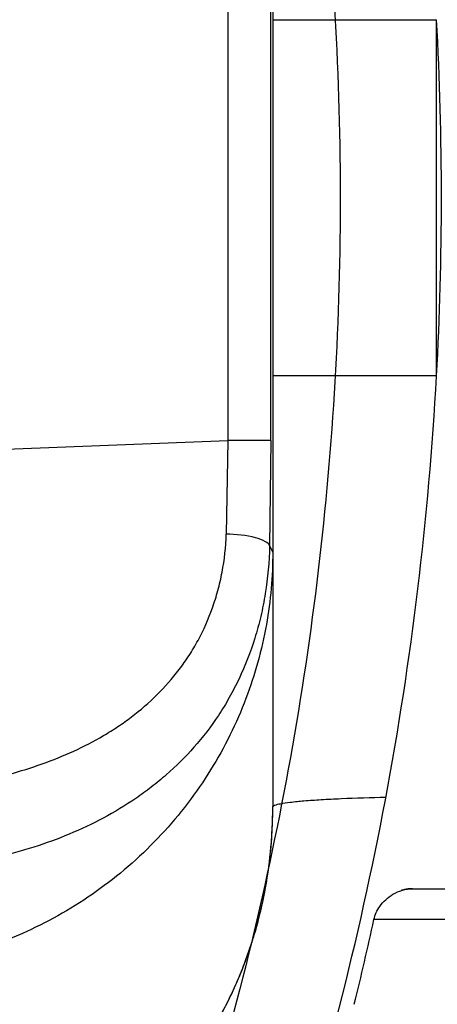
# Model space of a CAD drawing. Header units: millimetres. Extents: x 0 to 297, y 0 to 210.
# Tile 40 of 256: x 143.3567 to 143.3961, y 90.9009 to 90.9937. Entities that reach past the tile are written whole.
import ezdxf

# ---------------------------------------------------------------- set-up
doc = ezdxf.new("R2010")
doc.units = ezdxf.units.MM
doc.header["$LTSCALE"] = 16.335
doc.layers.get('0').update_dxf_attribs({"linetype": 'CONTINUOUS'})
for name, color, linetype in [('01_GLOBAL', 7, 'CONTINUOUS'), ('INTFCLR_1', 7, 'CONTINUOUS'), ('INTFCLR_144815', 7, 'CONTINUOUS')]:
    doc.layers.add(name, color=color, linetype=linetype)

msp = doc.modelspace()

# ---------------------------------------------------------------- linework, layer by layer
at = {"color": 7, "linetype": 'Continuous'}
msp.add_circle((144.2368034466, 92.193132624), 3.04, dxfattribs=at)
at = {"color": 9, "linetype": 'Continuous'}
msp.add_arc((144.2368034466, 92.193132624), 3.001038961, 182.9674534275, 267.0325465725, dxfattribs=at)
at = {"layer": '01_GLOBAL', "color": 7, "linetype": 'Continuous'}
msp.add_circle((144.2368034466, 92.193132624), 3.08, dxfattribs=at)
at = {"layer": 'INTFCLR_1', "color": 9, "linetype": 'Continuous'}
for p, q in [((143.380579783, 91.03428439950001), (143.380579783, 90.91953352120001)), ((143.3763362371, 90.9997790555), (143.3763362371, 90.9540388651)), ((143.3803969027, 90.9540388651), (143.3803969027, 90.9997790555)), ((143.380579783, 90.9936966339), (143.396021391, 90.9936966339)), ((143.396021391, 90.9601212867), (143.396021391, 90.9936966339)), ((143.396021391, 90.9601212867), (143.380579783, 90.9601212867)), ((143.076579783, 90.9424870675), (143.376336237, 90.9540388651)), ((143.376336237, 90.9540388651), (143.3761894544, 90.94521254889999)), ((143.3803969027, 90.9540388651), (143.3763362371, 90.9540388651)), ((143.3803969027, 90.9540388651), (143.3802840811, 90.9441114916)), ((143.3802840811, 90.9441114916), (143.380579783, 90.9435188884)), ((143.3937520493, 90.9118018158), (143.427627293, 90.91168356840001)), ((143.4244839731, 90.90890896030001), (143.3901188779, 90.90890896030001))]:
    msp.add_line(p, q, dxfattribs=at)
at = {"layer": 'INTFCLR_1', "color": 7, "linetype": 'Continuous'}
msp.add_lwpolyline([(143.3937520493, 90.9118018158), (143.3936473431, 90.91180041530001), (143.393545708, 90.9117957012), (143.3934471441, 90.9117880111), (143.3933518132, 90.91177770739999), (143.3932595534, 90.9117650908), (143.3931698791, 90.9117503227), (143.393082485, 90.911733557), (143.3929976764, 90.9117150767), (143.3929158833, 90.9116951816), (143.3928372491, 90.9116741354), (143.3927616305, 90.9116521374), (143.3926890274, 90.9116294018)], dxfattribs=at)
at = {"layer": 'INTFCLR_1', "color": 6, "linetype": 'Continuous'}
for centre, radius, start, end in [((143.076579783, 90.97690896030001), 0.4827613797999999, 270, 90.00000002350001), ((143.076579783, 90.97690896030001), 0.4587930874, 270, 90.00000002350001), ((143.0894636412, 90.97690896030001), 0.3070170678, 356.8655071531, 3.1344928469), ((143.0892902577, 90.9769039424), 0.3071896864, 341.8516144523, 356.8675753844), ((143.0777416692, 90.9769062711), 0.3196922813, 346.2479767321, 347.7196007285)]:
    msp.add_arc(centre, radius, start, end, dxfattribs=at)
at = {"layer": 'INTFCLR_1', "color": 9, "linetype": 'Continuous'}
for points, knots in [([(143.505791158, 90.8276271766), (143.5067409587, 90.8302116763), (143.5086022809, 90.8354304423), (143.5121486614, 90.84601401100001), (143.5179028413, 90.8650111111), (143.5232385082, 90.8873082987), (143.5267617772, 90.90723622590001), (143.5282429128, 90.9174118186), (143.5290073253, 90.92329723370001), (143.5307716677, 90.93807275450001), (143.5326049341, 90.9633194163), (143.5323109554, 90.99310602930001), (143.5309256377, 91.0124090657), (143.5300542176, 91.021322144), (143.5294126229, 91.02725019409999), (143.5274302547, 91.04325002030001), (143.5229291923, 91.06887020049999), (143.5164430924, 91.09388353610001), (143.5118037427, 91.1087295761), (143.5100588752, 91.1140398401), (143.5074043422, 91.1218621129), (143.501415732, 91.13821577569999), (143.4910739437, 91.16221785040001), (143.4792964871, 91.1848938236), (143.4710860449, 91.1988510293), (143.4672487, 91.2050639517), (143.4646994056, 91.2091138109), (143.4578048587, 91.21976497), (143.446251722, 91.2361118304), (143.4302039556, 91.2560120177), (143.4166114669, 91.2709286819), (143.4071163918, 91.280463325), (143.4018664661, 91.2855115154), (143.3945821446, 91.292319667), (143.3843862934, 91.301234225), (143.373349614, 91.3098835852), (143.3667450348, 91.31458051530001), (143.3640805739, 91.316384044), (143.3625174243, 91.3174211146), (143.360134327, 91.3189510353), (143.3576340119, 91.3204557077), (143.3554317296, 91.3216111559), (143.3541938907, 91.32218598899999), (143.3532081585, 91.3225375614), (143.3525262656, 91.3226967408), (143.3519536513, 91.3226102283), (143.3518421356, 91.322071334), (143.35211692, 91.3214756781), (143.35259409, 91.3206502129), (143.3533650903, 91.31961113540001), (143.354392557, 91.3183442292), (143.3556852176, 91.31685831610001), (143.3572290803, 91.3151525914), (143.358673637, 91.31359842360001), (143.3599466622, 91.3122446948), (143.3621637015, 91.30990205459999), (143.3658426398, 91.3060562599), (143.3733257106, 91.29820400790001), (143.3814986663, 91.2893945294), (143.3889438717, 91.2809746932), (143.3935459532, 91.2756206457), (143.4009463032, 91.2668314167), (143.4122758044, 91.252588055), (143.4271285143, 91.2318655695), (143.4378788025, 91.2149484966), (143.4449171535, 91.2029069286), (143.4496927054, 91.19443764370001), (143.457931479, 91.1789786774), (143.4689344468, 91.1556341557), (143.4765250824, 91.1361710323), (143.480055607, 91.1260798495)], [0, 0, 0, 0, 0.0103790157, 0.0208837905, 0.0420711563, 0.0851838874, 0.1071959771, 0.1183352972, 0.1239410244, 0.1295662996, 0.174425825, 0.2192336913, 0.2417180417, 0.247353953, 0.2529903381, 0.2641931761, 0.3081223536, 0.3509244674, 0.3614867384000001, 0.3667496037, 0.3719933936, 0.3926231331, 0.4323811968, 0.4704128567, 0.4888542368, 0.4934078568, 0.4979383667, 0.5068920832, 0.5412323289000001, 0.5733304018, 0.6031976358, 0.6172527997, 0.6240454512, 0.6306500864, 0.6548352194, 0.6750684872, 0.6834752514, 0.6853781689, 0.6871962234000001, 0.6905460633, 0.6960524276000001, 0.6981915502, 0.6999110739, 0.7012078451, 0.7020914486, 0.7026255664, 0.703100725, 0.7038824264, 0.7050749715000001, 0.7066970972, 0.7087489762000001, 0.7112252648, 0.7141188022, 0.7174211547, 0.7192230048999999, 0.7211233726, 0.7295789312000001, 0.7392839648, 0.7620096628, 0.7748693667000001, 0.7816473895, 0.7886214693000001, 0.8181786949, 0.8502212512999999, 0.8846823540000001, 0.8936821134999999, 0.9027944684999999, 0.9213301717, 0.9597016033, 1, 1, 1, 1]), ([(143.3574002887, 91.32090895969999), (143.3579828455, 91.3209088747), (143.360948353, 91.3197357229), (143.3643531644, 91.3177442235), (143.3676585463, 91.31566523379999), (143.3692467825, 91.31463053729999), (143.3719545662, 91.31283211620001), (143.378664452, 91.3081521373), (143.3898825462, 91.2995381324), (143.4002548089, 91.29065717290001), (143.4076654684, 91.28387553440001), (143.4130031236, 91.27885055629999), (143.422653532, 91.2693642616), (143.4364709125, 91.2545242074), (143.4527894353, 91.23472347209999), (143.4645442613, 91.2184512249), (143.4715593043, 91.2078481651), (143.474151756, 91.2038188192), (143.4780526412, 91.1976396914), (143.4863962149, 91.18376385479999), (143.4983688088, 91.16121559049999), (143.5088888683, 91.1373346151), (143.5149812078, 91.1210611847), (143.5176807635, 91.1132799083), (143.5194547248, 91.1079989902), (143.524169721, 91.0932405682), (143.5307635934, 91.068371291), (143.5353421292, 91.0428843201), (143.5373581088, 91.02696958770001), (143.5380104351, 91.0210743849), (143.5388963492, 91.01221151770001), (143.5403047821, 90.993017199), (143.5406037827, 90.96339318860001), (143.5387395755, 90.93828707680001), (143.5369460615, 90.9235962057), (143.5361688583, 90.9177433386), (143.5346627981, 90.9076231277), (143.5310794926, 90.8877998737), (143.5256534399, 90.86562413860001), (143.5198047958, 90.8467377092), (143.5161994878, 90.83621326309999), (143.5143072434, 90.8310236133), (143.5133416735, 90.828453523)], [0, 0, 0, 0, 0.0031306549, 0.0166311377, 0.0214593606, 0.0240790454, 0.0268205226, 0.0389267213, 0.0680356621, 0.1027866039, 0.1122691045, 0.1220183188, 0.1421809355, 0.1849822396, 0.2309158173, 0.2799873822, 0.2927706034, 0.2992370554, 0.3057353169, 0.3320403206, 0.3862319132, 0.4428084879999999, 0.4721383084, 0.4795908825, 0.487069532, 0.5020757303, 0.5628487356, 0.6251729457, 0.6410612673, 0.6490543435, 0.6570463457, 0.6889269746, 0.7524526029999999, 0.8160592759, 0.8240370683, 0.8319876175, 0.8477879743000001, 0.8790177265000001, 0.9402188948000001, 0.970317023, 0.9852457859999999, 1, 1, 1, 1]), ([(143.480055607, 91.1260798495), (143.4837259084, 91.1155891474), (143.4903909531, 91.0940316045), (143.4967360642, 91.0663225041), (143.4998687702, 91.04781634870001), (143.5011284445, 91.03908602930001), (143.5019170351, 91.03321160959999), (143.5038463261, 91.0170292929), (143.5057008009, 90.99034417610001), (143.5054397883, 90.96356436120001), (143.5044671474, 90.9471924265), (143.504022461, 90.9412179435), (143.5032714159, 90.9323261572), (143.5012002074, 90.91339241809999), (143.4963788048, 90.88484585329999), (143.49048443, 90.86114028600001), (143.4864832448, 90.8475354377), (143.4848602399, 90.84220041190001), (143.4819377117, 90.8330489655), (143.4757637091, 90.8153843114), (143.4658991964, 90.7913053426), (143.4557508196, 90.7706295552), (143.4492053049, 90.7585613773), (143.4468307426, 90.7543048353), (143.4433023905, 90.74809499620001), (143.4357024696, 90.7352960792), (143.4236423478, 90.7168780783), (143.4088585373, 90.6967735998), (143.3981978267, 90.6836583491), (143.3920521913, 90.6764597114), (143.3897353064, 90.67377295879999), (143.3858253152, 90.6693041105), (143.3786022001, 90.6612629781), (143.3707422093, 90.65288706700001), (143.3636495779, 90.6454713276), (143.3593994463, 90.6410102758), (143.3560255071, 90.6373676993), (143.3538487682, 90.6348460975), (143.3526496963, 90.6332520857), (143.3521523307, 90.6324062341), (143.3518509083, 90.63179937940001), (143.3519780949, 90.6310096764), (143.3536612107, 90.6313530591), (143.3555127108, 90.6322404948), (143.3588652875, 90.6340529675), (143.3620632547, 90.63609007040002), (143.3646891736, 90.63783994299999), (143.3663741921, 90.6389985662), (143.3692060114, 90.6409804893), (143.3737350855, 90.64429641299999), (143.3800639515, 90.6492162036), (143.3895251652, 90.6570018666), (143.3979931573, 90.6645963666), (143.4054028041, 90.6717023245), (143.4107134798, 90.67694344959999), (143.4202844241, 90.68681168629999), (143.4339256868, 90.7022001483), (143.4499433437, 90.72266038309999), (143.4614126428, 90.7394215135), (143.4682300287, 90.75032242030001), (143.4707469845, 90.75446396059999), (143.4745342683, 90.76081850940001), (143.4826220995, 90.77508671), (143.4941655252, 90.79824657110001), (143.5021068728, 90.8176018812), (143.505791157, 90.8276271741)], [0, 0, 0, 0, 0.0419354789, 0.08505031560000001, 0.1071497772, 0.1127379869, 0.1183317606, 0.1295131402, 0.1742263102, 0.2191466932, 0.230445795, 0.2361065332, 0.241751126, 0.2641147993, 0.3079545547, 0.3508736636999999, 0.3561840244, 0.3614616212, 0.3719139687, 0.3924297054, 0.4320526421, 0.4700131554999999, 0.4792642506, 0.483852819, 0.4884035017, 0.5062126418, 0.5400088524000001, 0.5714206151, 0.6003317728, 0.6037560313, 0.6071340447, 0.6137178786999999, 0.6261602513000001, 0.6479155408, 0.6570536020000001, 0.6648783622, 0.6711643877, 0.6757843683, 0.6774462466, 0.6786751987, 0.6794900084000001, 0.6799813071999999, 0.6813020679, 0.6842478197, 0.6888651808, 0.6950795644, 0.6987591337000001, 0.70073729, 0.7027989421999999, 0.7117993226, 0.7219139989, 0.7330405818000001, 0.7580265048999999, 0.7648041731, 0.7717766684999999, 0.7861782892, 0.816667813, 0.8493175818, 0.8841610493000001, 0.8932352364, 0.8978283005, 0.9024468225, 0.9211469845, 0.9596997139, 1, 1, 1, 1]), ([(143.3574002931, 90.6329089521), (143.3572429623, 90.6329089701), (143.3568577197, 90.6329849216), (143.3568775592, 90.6336774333), (143.3572897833, 90.63438990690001), (143.3580025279, 90.63544892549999), (143.3590890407, 90.6367667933), (143.3605161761, 90.6383861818), (143.3622809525, 90.6402852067), (143.364262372, 90.64235883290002), (143.366417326, 90.6445772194), (143.3695810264, 90.647809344), (143.3761156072, 90.6544648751), (143.384127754, 90.66278898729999), (143.391492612, 90.67078447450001), (143.3954790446, 90.6752283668), (143.3978410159, 90.6779000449), (143.4041032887, 90.6850552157), (143.4149655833, 90.6980920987), (143.4300350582, 90.7180883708), (143.4423327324, 90.7364164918), (143.4500842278, 90.74915778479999), (143.4536819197, 90.7553382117), (143.4561024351, 90.75957339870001), (143.4627716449, 90.77157583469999), (143.4731139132, 90.7921423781), (143.4831746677, 90.8161140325), (143.4894718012, 90.8337029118), (143.4924519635, 90.8428134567), (143.4941067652, 90.8481240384), (143.4981845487, 90.86166066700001), (143.5041933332, 90.8852508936), (143.5091109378, 90.9136744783), (143.5112232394, 90.9325267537), (143.5119890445, 90.94137893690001), (143.5124424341, 90.9473263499), (143.5134340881, 90.9636235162), (143.5137003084, 90.9902855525), (143.5118091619, 91.01685089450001), (143.5098423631, 91.03295754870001), (143.5090383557, 91.0388051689), (143.5077538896, 91.047496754), (143.5045588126, 91.0659242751), (143.498087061, 91.0935137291), (143.4912937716, 91.1149624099), (143.4875537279, 91.1253987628)], [0, 0, 0, 0, 0.0008731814, 0.0017184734, 0.0032338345, 0.0055641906, 0.008732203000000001, 0.0127298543, 0.0175349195, 0.0231216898, 0.028646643, 0.0346996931, 0.0482229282, 0.0804128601, 0.09881585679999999, 0.1085510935, 0.1135452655, 0.1186072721, 0.1613234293, 0.207686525, 0.2575125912, 0.2837456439, 0.2904463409, 0.297201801, 0.3108185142, 0.3666506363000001, 0.4248611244, 0.4549770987, 0.470314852, 0.4780577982, 0.4858479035, 0.548777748, 0.6130125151, 0.6457681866, 0.6540348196, 0.6623247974, 0.6788712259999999, 0.7446474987, 0.8101274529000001, 0.8265054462, 0.8346996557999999, 0.8428862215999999, 0.8752668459, 0.9384715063, 1, 1, 1, 1]), ([(143.3432941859, 90.9207632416), (143.3441856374, 90.9207975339), (143.3461774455, 90.92091983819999), (143.3492584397, 90.92126168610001), (143.3519792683, 90.9217164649), (143.3541334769, 90.9221845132), (143.3562527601, 90.92271470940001), (143.3588352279, 90.9235232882), (143.361822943, 90.92471332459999), (143.3641851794, 90.9259439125), (143.3659861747, 90.9270608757), (143.3677033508, 90.9282922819), (143.3697165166, 90.93001796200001), (143.371467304, 90.9320294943), (143.3727223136, 90.9337813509), (143.3738393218, 90.9356848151), (143.3747548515, 90.9377351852), (143.3754314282, 90.9399103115), (143.3759644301, 90.9422174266), (143.3761573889, 90.9440092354), (143.3761894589, 90.94521254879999)], [0, 0, 0, 0, 0.0588632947, 0.1316202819, 0.20444494, 0.2407594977, 0.2770543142, 0.3485619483, 0.4191377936, 0.4889827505, 0.5239819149, 0.5588933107, 0.6283399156, 0.6983887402, 0.7342656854, 0.7704052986, 0.8438660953, 0.8817673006, 0.9205747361, 1, 1, 1, 1]), ([(143.3802840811, 90.9441114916), (143.3802317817, 90.9442861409), (143.379770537, 90.9446296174), (143.3784167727, 90.9450673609), (143.3771221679, 90.9451983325), (143.3761894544, 90.94521254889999)], [0, 0, 0, 0, 0.1257005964, 0.3568366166, 1, 1, 1, 1]), ([(143.3802840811, 90.9441114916), (143.3802478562, 90.9426081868), (143.3800465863, 90.9403726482), (143.3794766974, 90.93747943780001), (143.3787393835, 90.9347655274), (143.3777443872, 90.93219659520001), (143.376506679, 90.92980981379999), (143.3751584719, 90.9276067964), (143.3732402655, 90.9251036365), (143.3710339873, 90.92291565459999), (143.3691483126, 90.92136521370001), (143.367198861, 90.91995490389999), (143.3646405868, 90.9184139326), (143.3614085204, 90.9168957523), (143.3586154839, 90.9158747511), (143.3563354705, 90.9151936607), (143.3540392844, 90.9146028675), (143.3511536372, 90.9140197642), (143.3476871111, 90.9135521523), (143.3442600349, 90.91330880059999), (143.3414455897, 90.9133060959), (143.3392519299, 90.91344137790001), (143.3381782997, 90.91355973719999), (143.3376501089, 90.91363779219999)], [0, 0, 0, 0, 0.0760081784, 0.112994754, 0.1489536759, 0.2180649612, 0.2516913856, 0.2847564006, 0.3485201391, 0.4105479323, 0.4413564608, 0.4718487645, 0.532102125, 0.5919912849, 0.6520804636, 0.6822271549, 0.7122439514, 0.7718989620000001, 0.8309101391, 0.8889336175, 0.9454439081, 0.9730120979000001, 1, 1, 1, 1]), ([(143.380579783, 90.9435188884), (143.380579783, 90.9412342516), (143.3801630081, 90.9365308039), (143.3782331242, 90.92955797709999), (143.374904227, 90.92282328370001), (143.370249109, 90.9167303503), (143.364486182, 90.91163559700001), (143.3559921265, 90.9066148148), (143.3487872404, 90.9046832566), (143.3440660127, 90.90427647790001)], [0, 0, 0, 0, 0.1167127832, 0.2397553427, 0.3675648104, 0.4981092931, 0.6290382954, 0.7579181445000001, 1, 1, 1, 1]), ([(143.380579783, 90.9195335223), (143.3805797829, 90.919608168), (143.3808987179, 90.9197337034), (143.3813915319, 90.9198425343), (143.3823530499, 90.9199791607), (143.3836187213, 90.9200987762), (143.3852258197, 90.9202112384), (143.3877993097, 90.9203422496), (143.3898368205, 90.92040323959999), (143.3912447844, 90.9204329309)], [0, 0, 0, 0, 0.0208152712, 0.0728220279, 0.159832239, 0.2807141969, 0.4319609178, 0.6072959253, 1, 1, 1, 1])]:
    msp.add_open_spline(points, degree=3, knots=knots, dxfattribs=at)
at = {"layer": 'INTFCLR_1', "color": 6, "linetype": 'Continuous'}
for points, knots in [([(143.391388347, 91.3209089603), (143.3904120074, 91.3209089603), (143.3921762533, 91.3175482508), (143.3936912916, 91.315694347), (143.3961672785, 91.3124411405), (143.3992225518, 91.30876154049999), (143.403128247, 91.3040654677), (143.4076936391, 91.29861198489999), (143.4125904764, 91.2926805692), (143.4174256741, 91.286720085), (143.4219266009, 91.28104271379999), (143.4260587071, 91.27571427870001), (143.4298162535, 91.27075815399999), (143.4332121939, 91.266182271), (143.4362702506, 91.26197618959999), (143.4390204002, 91.2581218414), (143.4414908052, 91.2545969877), (143.44370074, 91.2513921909), (143.4456749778, 91.24848640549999), (143.4474377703, 91.24585559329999), (143.4490168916, 91.24346918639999), (143.4504211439, 91.2413232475), (143.4516679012, 91.2393981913), (143.4527743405, 91.2376740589), (143.4537663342, 91.2361152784), (143.4546489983, 91.2347177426), (143.4556772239, 91.23307898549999), (143.456672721, 91.23147797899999), (143.4576979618, 91.229813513), (143.4585721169, 91.2283843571), (143.4595323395, 91.2268022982), (143.4605887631, 91.22504676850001), (143.4617562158, 91.22308812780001), (143.4630444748, 91.22090314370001), (143.464465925, 91.21846216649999), (143.4660286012, 91.2157418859), (143.4677482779, 91.21270225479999), (143.4696392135, 91.20930191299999), (143.4717186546, 91.20548838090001), (143.4740086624, 91.2011951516), (143.4765248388, 91.1963580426), (143.4792812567, 91.1909028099), (143.4822951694, 91.18473858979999), (143.4855914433, 91.1777384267), (143.4891913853, 91.16974930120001), (143.4931140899, 91.16057587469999), (143.4973740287, 91.14998328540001), (143.5019825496, 91.13763594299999), (143.5068772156, 91.12325026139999), (143.5117345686, 91.10722271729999), (143.5162134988, 91.0902287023), (143.5200746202, 91.0730385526), (143.5232856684, 91.05580143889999), (143.5258459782, 91.03858559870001), (143.5277689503, 91.0213883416), (143.5290609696, 91.0042502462), (143.529733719, 90.9871546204), (143.5297948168, 90.97012845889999), (143.5292510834, 90.9531560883), (143.5281065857, 90.9362397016), (143.5263644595, 90.9193928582), (143.5240214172, 90.9025816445), (143.5210770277, 90.88582850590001), (143.5175167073, 90.8690970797), (143.5133376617, 90.85240858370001), (143.5085942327, 90.8359945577), (143.5035656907, 90.8206525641), (143.4986112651, 90.80703250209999), (143.4940105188, 90.7954001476), (143.4897809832, 90.7854046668), (143.485903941, 90.7767502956), (143.4823616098, 90.7692115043), (143.4791285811, 90.76260345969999), (143.4761817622, 90.75678861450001), (143.4734988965, 90.7516551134), (143.4710647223, 90.7471189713), (143.4688610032, 90.7431068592), (143.466865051, 90.7395466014), (143.4650570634, 90.7363786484), (143.4634184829, 90.7335526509), (143.461937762, 90.7310351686), (143.4606041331, 90.72879595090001), (143.4594032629, 90.72680144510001), (143.4583170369, 90.7250147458), (143.457331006, 90.7234069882), (143.4564183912, 90.7219306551), (143.4555069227, 90.720467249), (143.4545265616, 90.7189048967), (143.4534184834, 90.71715367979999), (143.4521719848, 90.7152023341), (143.4507682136, 90.71302749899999), (143.4491853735, 90.7106037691), (143.4474055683, 90.7079124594), (143.4454085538, 90.7049352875), (143.4431685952, 90.701647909), (143.4406602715, 90.6980271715), (143.4378551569, 90.6940523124), (143.4347311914, 90.6897123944), (143.4312583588, 90.6849889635), (143.4274059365, 90.6798656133), (143.4231637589, 90.6743560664), (143.4185304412, 90.6684770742), (143.4135422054, 90.66229925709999), (143.408452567, 90.6561180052), (143.4036878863, 90.6504204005), (143.3995946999, 90.6455048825), (143.3963986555, 90.6416642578), (143.3938021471, 90.6382708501), (143.3922373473, 90.6363594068), (143.3903920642, 90.6329089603), (143.391388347, 90.6329089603)], [0, 0, 0, 0, 0.0038604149, 0.007501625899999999, 0.0124785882, 0.0188917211, 0.0268498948, 0.0364677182, 0.0470694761, 0.05724446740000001, 0.066818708, 0.0757144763, 0.0839053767, 0.0914099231, 0.0982451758, 0.1044667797, 0.1101313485, 0.11526428, 0.1198589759, 0.1240215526, 0.1277856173, 0.1311734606, 0.1341617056, 0.1368541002, 0.1392736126, 0.1414672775, 0.143389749, 0.1469230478, 0.1489215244, 0.1511192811, 0.1535471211, 0.1562389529, 0.1592204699, 0.1625628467, 0.1662680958, 0.1703891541, 0.1749670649, 0.1800767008, 0.1857729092, 0.1921414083, 0.199315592, 0.2073311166, 0.2163077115, 0.2264451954, 0.2379233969, 0.2509534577, 0.2658909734, 0.2830621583, 0.3030578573, 0.3259639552, 0.3492662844, 0.3725305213, 0.3956109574, 0.4185782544, 0.4413347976, 0.4640172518, 0.4865192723, 0.5089682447, 0.5313242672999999, 0.5536477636, 0.5759939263, 0.5982772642, 0.6207472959, 0.6432362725, 0.6658996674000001, 0.6887559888, 0.7107777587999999, 0.7297237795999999, 0.7460531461, 0.7602331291, 0.7726347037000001, 0.7835467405, 0.7931663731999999, 0.8017211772, 0.8093215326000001, 0.8160683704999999, 0.8220757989, 0.8274205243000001, 0.8322066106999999, 0.8364980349, 0.8403367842, 0.8437547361, 0.8468031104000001, 0.8495420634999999, 0.8520223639, 0.8542604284, 0.8564046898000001, 0.8588391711, 0.861553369, 0.8645986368, 0.8679945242, 0.8717882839, 0.8760445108, 0.8807522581, 0.8859628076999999, 0.8917731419, 0.8981681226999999, 0.9051985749, 0.9129160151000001, 0.9213486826, 0.9305434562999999, 0.9404096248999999, 0.9509435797, 0.9619432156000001, 0.9720502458, 0.9803711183, 0.9870628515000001, 0.9922716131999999, 0.9960607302, 1, 1, 1, 1]), ([(143.3913883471, 90.6329089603), (143.3925009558, 90.6329089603), (143.3944304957, 90.6342092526), (143.3973970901, 90.6359951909), (143.4007982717, 90.63846662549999), (143.4050037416, 90.641686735), (143.4100111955, 90.64579797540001), (143.4155298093, 90.6505901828), (143.4211292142, 90.6557134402), (143.4264144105, 90.6607775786), (143.43125736, 90.6656028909), (143.4356657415, 90.6701567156), (143.4396603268, 90.6744161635), (143.4432708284, 90.6783761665), (143.4465216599, 90.6820354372), (143.4494397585, 90.68539654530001), (143.4520627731, 90.68848206), (143.4544121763, 90.6912986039), (143.456513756, 90.6938607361), (143.4583900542, 90.69618388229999), (143.4600695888, 90.6982924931), (143.4615949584, 90.7002315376), (143.4630975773, 90.7021632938), (143.4646983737, 90.7042463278), (143.4663978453, 90.7064880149), (143.4680793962, 90.7087376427), (143.4697311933, 90.7109767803), (143.4714499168, 90.71333865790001), (143.4733525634, 90.7159926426), (143.4754791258, 90.7190089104), (143.477855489, 90.7224451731), (143.4805066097, 90.7263640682), (143.4834545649, 90.73083052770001), (143.4867221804, 90.73592456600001), (143.4903444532, 90.7417581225), (143.4943554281, 90.74846001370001), (143.4987865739, 90.7561875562), (143.5036710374, 90.7651488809), (143.5090369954, 90.7755879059), (143.5149200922, 90.78786990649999), (143.5212054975, 90.8021696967), (143.5274896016, 90.8180379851), (143.5333654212, 90.8347684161), (143.5385840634, 90.85172715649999), (143.543100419, 90.8687485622), (143.5469295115, 90.8858143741), (143.5500694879, 90.9028343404), (143.5525457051, 90.9198546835), (143.5543635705, 90.93680288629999), (143.5555404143, 90.953705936), (143.5560867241, 90.9705470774), (143.5560112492, 90.9873292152), (143.5553196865, 91.00406232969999), (143.5540157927, 91.0207358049), (143.5520992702, 91.03735679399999), (143.5495685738, 91.05392286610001), (143.5464237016, 91.0704086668), (143.5426520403, 91.08685112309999), (143.5382472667, 91.1032296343), (143.5331875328, 91.11956315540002), (143.527486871, 91.1357686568), (143.5213730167, 91.1512348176), (143.515238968, 91.1652433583), (143.5094946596, 91.17729987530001), (143.5042564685, 91.18755505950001), (143.4994933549, 91.19635787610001), (143.4951738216, 91.20395281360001), (143.4912628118, 91.21054467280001), (143.4877284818, 91.21628951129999), (143.4845342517, 91.2213187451), (143.4816534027, 91.22572797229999), (143.4790579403, 91.22960449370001), (143.4767281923, 91.23301003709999), (143.4746357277, 91.2360102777), (143.472765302, 91.23864767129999), (143.4710870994, 91.24097947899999), (143.46957943, 91.2430470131), (143.4681380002, 91.2450001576), (143.4666395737, 91.2470074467), (143.4649885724, 91.2491911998), (143.463288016, 91.2514092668), (143.4615819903, 91.2536039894), (143.4598543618, 91.2557981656), (143.4579581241, 91.2581730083), (143.4558400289, 91.260784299), (143.4534675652, 91.2636590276), (143.4508179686, 91.26680939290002), (143.447859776, 91.2702519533), (143.4445666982, 91.2739955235), (143.4409044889, 91.27805121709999), (143.4368464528, 91.28241728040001), (143.4323696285, 91.2870829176), (143.4274456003, 91.2920302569), (143.4220754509, 91.2972158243), (143.4163486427, 91.3024971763), (143.410661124, 91.30747107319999), (143.4054543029, 91.3117747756), (143.4010724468, 91.3151480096), (143.3975442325, 91.3177259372), (143.3944939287, 91.3195690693), (143.3925216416, 91.3209089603), (143.3913883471, 91.3209089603)], [0, 0, 0, 0, 0.0042187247, 0.0081401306, 0.0133978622, 0.0200459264, 0.0282638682, 0.0379443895, 0.0477615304, 0.05703690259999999, 0.0656973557, 0.0736821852, 0.0810680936, 0.0878383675, 0.0940009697, 0.0996271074, 0.1047154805, 0.1093563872, 0.1135342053, 0.1172803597, 0.1206792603, 0.1237557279, 0.1266349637, 0.1299589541, 0.1337168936, 0.1373013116, 0.1406085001, 0.1442672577, 0.148377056, 0.1529904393, 0.1582606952, 0.164218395, 0.1709303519, 0.1785521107, 0.1871652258, 0.1969659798, 0.2081658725, 0.2209392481, 0.2356613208, 0.2526660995, 0.2725685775, 0.2948769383, 0.3173640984, 0.3397873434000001, 0.3621386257, 0.3841211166, 0.4060891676, 0.4277469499, 0.4493218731, 0.470705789, 0.4919793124, 0.5131981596, 0.5343255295, 0.5554668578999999, 0.5765984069, 0.5977513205, 0.6189954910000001, 0.6402209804, 0.6617015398, 0.6832900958, 0.7050415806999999, 0.7268239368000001, 0.7463339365, 0.7630160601, 0.7774553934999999, 0.7899931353, 0.8009638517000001, 0.8105830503, 0.8190545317, 0.8265380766, 0.8331730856, 0.8390248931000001, 0.8442268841, 0.8488182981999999, 0.8528943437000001, 0.8564866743, 0.8597116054, 0.8625968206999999, 0.8656908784, 0.8692094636, 0.8729771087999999, 0.8762884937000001, 0.879749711, 0.8835661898, 0.8878115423, 0.8924986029, 0.8976989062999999, 0.9034198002, 0.9097088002, 0.9166034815, 0.9241390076, 0.9323094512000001, 0.9411199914, 0.9506041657, 0.9606137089, 0.9706541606, 0.9792553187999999, 0.9862062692, 0.9916647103, 0.9957028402, 1, 1, 1, 1]), ([(143.076579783, 91.2749801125), (143.082523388, 91.275223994), (143.0944283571, 91.2753550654), (143.1122609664, 91.2744844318), (143.1300417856, 91.2725428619), (143.1477625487, 91.26952303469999), (143.1653190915, 91.2654249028), (143.1823313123, 91.2603504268), (143.1989691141, 91.25429974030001), (143.2152260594, 91.24727832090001), (143.2312964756, 91.23915450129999), (143.2468445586, 91.2300767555), (143.2618072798, 91.2200837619), (143.27613507, 91.2092121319), (143.2897753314, 91.1975022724), (143.3026838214, 91.1849940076), (143.3148106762, 91.17173792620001), (143.3261148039, 91.1577794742), (143.3365490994, 91.14318072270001), (143.3460835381, 91.12798893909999), (143.3546880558, 91.1122529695), (143.3623299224, 91.0960331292), (143.3689790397, 91.07939826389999), (143.3746162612, 91.0624027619), (143.3792252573, 91.0450990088), (143.3827898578, 91.02754643), (143.3852960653, 91.0098117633), (143.3867342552, 90.99196668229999), (143.3871004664, 90.97408590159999), (143.3863965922, 90.9562325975), (143.3846282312, 90.93846559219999), (143.3818020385, 90.9208379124), (143.3779280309, 90.90341060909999), (143.373019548, 90.8862449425), (143.3670955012, 90.86940715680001), (143.3601798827, 90.8529633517), (143.3523013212, 90.8369747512), (143.3434867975, 90.8214907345), (143.3337719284, 90.80657154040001), (143.3231929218, 90.7922688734), (143.3117899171, 90.778631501), (143.2995931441, 90.7656946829), (143.2866555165, 90.7535153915), (143.2730160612, 90.7421275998), (143.2587305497, 90.7315765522), (143.243846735, 90.72189794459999), (143.2284243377, 90.713127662), (143.2125338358, 90.7053017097), (143.1965569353, 90.6985798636), (143.180998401, 90.6930628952), (143.1665503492, 90.6887929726), (143.1534700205, 90.685600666), (143.1418191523, 90.683272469), (143.1307532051, 90.6814888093), (143.1193149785, 90.68007305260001), (143.1065976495, 90.679017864), (143.0921887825, 90.67847562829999), (143.0820095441, 90.678615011), (143.076579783, 90.6788378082)], [0, 0, 0, 0, 0.0185657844, 0.0371317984, 0.05569073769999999, 0.0743563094, 0.09320240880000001, 0.1119235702, 0.129729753, 0.1484268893, 0.1671582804, 0.1858963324, 0.2045840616, 0.2232805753, 0.241995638, 0.2606572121, 0.2793460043, 0.298034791, 0.3166822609, 0.3353170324, 0.3539796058, 0.3726237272, 0.3912431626, 0.4098577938, 0.4284754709, 0.4470981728, 0.4657246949, 0.4843423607, 0.5029403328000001, 0.5215094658, 0.5400731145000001, 0.5586325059, 0.5771954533, 0.5957587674, 0.6143211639, 0.6328711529, 0.651401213, 0.6699184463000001, 0.6884460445, 0.7069331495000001, 0.7254085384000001, 0.7438945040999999, 0.7623917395, 0.7808314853, 0.7993176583, 0.8177869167, 0.8362093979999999, 0.8546575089, 0.8730374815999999, 0.8902753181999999, 0.9061521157, 0.9200376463, 0.9322836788, 0.9432240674, 0.9550134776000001, 0.9682465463, 0.9830392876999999, 1, 1, 1, 1])]:
    msp.add_open_spline(points, degree=3, knots=knots, dxfattribs=at)
at = {"layer": 'INTFCLR_1', "color": 7, "linetype": 'Continuous'}
for points, knots in [([(143.3699917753, 90.8918999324), (143.3704141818, 90.89236725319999), (143.3712407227, 90.89332167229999), (143.3728046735, 90.895296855), (143.37458583, 90.897889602), (143.3761151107, 90.90063508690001), (143.3771791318, 90.9029138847), (143.3781368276, 90.905250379), (143.3791223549, 90.9082511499), (143.3799636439, 90.91194616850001), (143.3803832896, 90.915082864), (143.3805516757, 90.91761848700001), (143.380579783, 90.9188949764), (143.380579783, 90.9195335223)], [0, 0, 0, 0, 0.062408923, 0.1250374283, 0.2495367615, 0.3735826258, 0.4358955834, 0.4986166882, 0.6236722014, 0.7482993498, 0.8735559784, 0.9367378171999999, 1, 1, 1, 1]), ([(143.3731754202, 90.8958687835), (143.3735203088, 90.89635626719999), (143.3742637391, 90.8974574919), (143.3754076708, 90.8993462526), (143.3763961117, 90.9012262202), (143.3772136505, 90.903003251), (143.3778622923, 90.9045794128), (143.378502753, 90.90635975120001), (143.3791178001, 90.90837960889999), (143.3796814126, 90.9106765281), (143.380157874, 90.9132943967), (143.3804971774, 90.91628115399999), (143.380579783, 90.91840534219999), (143.380579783, 90.9195335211)], [0, 0, 0, 0, 0.0711066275, 0.1581554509, 0.2628195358, 0.3238155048, 0.3910280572, 0.4657112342, 0.5490293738, 0.6423346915, 0.7471795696, 0.8656603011, 1, 1, 1, 1]), ([(143.3901188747, 90.90890896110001), (143.390212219, 90.9093459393), (143.3906557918, 90.9102876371), (143.3918990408, 90.9114286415), (143.393112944, 90.9118005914), (143.393752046, 90.9118018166)], [0, 0, 0, 0, 0.2710852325, 0.6122713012, 1, 1, 1, 1])]:
    msp.add_open_spline(points, degree=3, knots=knots, dxfattribs=at)
at = {"layer": 'INTFCLR_144815', "color": 6, "linetype": 'Continuous'}
for radius in [0.5104906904, 0.4864760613]:
    msp.add_circle((143.076579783, 90.97690896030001), radius, dxfattribs=at)
for radius, start, end in [(0.7037433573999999, 313.9937911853, 154.5150993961), (0.6797433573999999, 312.9543589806, 154.5144414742), (0.6572577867, 282.2440355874, 71.2863570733), (0.5288304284, 45.0000000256, 314.9999999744), (0.5278840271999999, 44.999999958, 315.000000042), (0.5271191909, 44.99999997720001, 315.0000000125)]:
    msp.add_arc((143.076579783, 90.97690896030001), radius, start, end, dxfattribs=at)
at = {"layer": 'INTFCLR_144815', "color": 9, "linetype": 'Continuous'}
for centre, radius, start, end in [((143.076579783, 90.97690896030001), 0.6528896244, 292.4997540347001, 54.0964566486), ((143.0765826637, 90.97691030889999), 0.5889741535, 292.4997540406, 54.09645665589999)]:
    msp.add_arc(centre, radius, start, end, dxfattribs=at)

doc.saveas('drawing.dxf')
